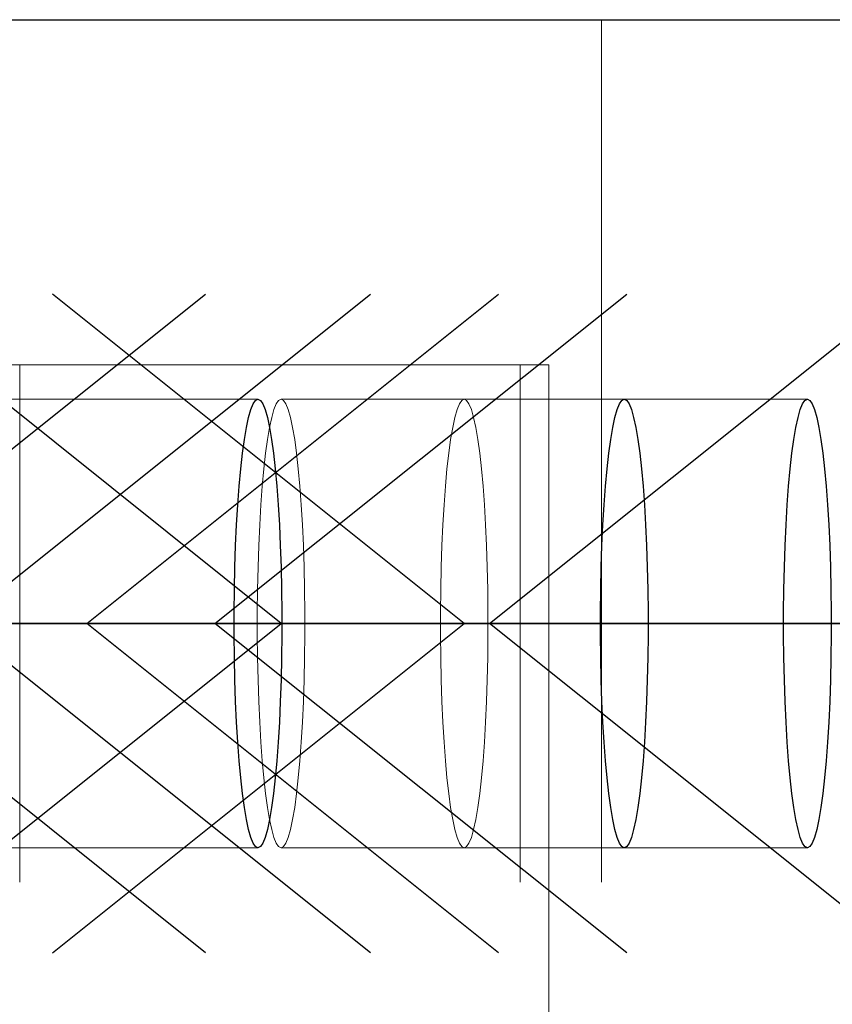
# Model space of a CAD drawing. Header units: millimetres. Extents: x 3526 to 4380, y 11541 to 12002.
# Tile 123 of 127: x 4223.2 to 4225.55, y 11863.53 to 11866.39. Entities that reach past the tile are written whole.
import ezdxf

# ---------------------------------------------------------------- set-up
doc = ezdxf.new("R2010")
doc.units = ezdxf.units.MM
doc.header["$LTSCALE"] = 10
doc.linetypes.add('HIDDEN', pattern=[0.375, 0.25, -0.125])
doc.linetypes.add('MITTE', pattern=[2, 1.25, -0.25, 0.25, -0.25])
doc.layers.get('Defpoints').update_dxf_attribs({"color": 1})
for name, color, linetype in [('PS_BOLT', 4, 'Continuous'), ('PS_MID', 5, 'MITTE'), ('PS_SHAPE', 3, 'Continuous')]:
    doc.layers.add(name, color=color, linetype=linetype)
for name, color, linetype, lineweight in [('PS_DIM', 4, 'Continuous', 13), ('PS_Hidden', 2, 'HIDDEN', 9), ('PS_SOLID', 7, 'Continuous', 30)]:
    doc.layers.add(name, color=color, linetype=linetype, lineweight=lineweight)
doc.styles.add('simplex', font='simplex.shx', dxfattribs={"width": 0.75})
doc.dimstyles.new('1_20_GŁ_DS1-LS20', dxfattribs={"dimtxt": 2, "dimasz": 2, "dimexe": 2, "dimexo": 5, "dimgap": 1, "dimtad": 1, "dimjust": 4, "dimdec": 0, "dimlfac": 20, "dimtxsty": 'simplex', "dimblk1": 'NONE', "dimsah": 1, "dimcen": 2, "dimclrd": 256, "dimclre": 256, "dimclrt": 4, "dimadec": 1, "dimazin": 0, "dimtfac": 1, "dimtdec": 0, "dimtmove": 2, "dimatfit": 3, "dimfxl": 1, "dimarcsym": 0})

# ---------------------------------------------------------------- blocks, each defined once
blk = doc.blocks.new('*D148')
at = {"layer": 'Defpoints', "color": 0, "transparency": 16777216}
for p in [(4225.8798, 11866.3882), (3923.2902, 11856.3882), (4225.8798, 11843.1215)]:
    blk.add_point(p, dxfattribs=at)
at = {"layer": 'PS_DIM', "lineweight": -2, "transparency": 16777216}
for p, q in [((4225.8798, 11861.3882), (4225.8798, 11841.1215)), ((3923.2902, 11851.3882), (3923.2902, 11841.1215)), ((3923.2902, 11843.1215), (4223.8798, 11843.1215))]:
    blk.add_line(p, q, dxfattribs=at)
at = {"layer": 'PS_DIM', "transparency": 16777216}
blk.add_solid([(4223.8798, 11843.4549), (4223.8798, 11842.7882), (4225.8798, 11843.1215)], dxfattribs=at)
at = {"layer": 'PS_DIM', "color": 4, "transparency": 16777216, "insert": (4223.8598, 11846.7487), "char_height": 2, "attachment_point": 5, "rotation": 90, "style": 'simplex'}
blk.add_mtext('9986', dxfattribs=at)
blk = doc.blocks.new('_None')
blk = doc.blocks.new('*X491')
at = {"layer": 'PS_Hidden', "color": 2, "linetype": 'HIDDEN'}
for p, q in [((4224.8854, 11866.3882), (4224.8854, 11855.3882)), ((4223.1995, 11865.3882), (4223.1274, 11865.3882)), ((4223.1995, 11865.3882), (4224.7322, 11865.3882)), ((4223.1995, 11856.3882), (4223.1995, 11865.3882)), ((4224.6498, 11856.3882), (4224.6498, 11865.3882)), ((4224.7322, 11865.3882), (4224.7322, 11856.3882)), ((4223.094, 11865.2882), (4223.8899, 11865.2882)), ((4223.9429, 11865.2749), (4223.9362, 11865.2584)), ((4223.9498, 11865.2849), (4223.9429, 11865.2749)), ((4223.9568, 11865.2882), (4223.9498, 11865.2849)), ((4223.9638, 11865.2849), (4223.9568, 11865.2882)), ((4223.9568, 11865.2882), (4224.9512, 11865.2882)), ((4223.9707, 11865.2749), (4223.9638, 11865.2849)), ((4223.9775, 11865.2584), (4223.9707, 11865.2749)), ((4224.4736, 11865.2749), (4224.4668, 11865.2584)), ((4224.4805, 11865.2849), (4224.4736, 11865.2749)), ((4224.4875, 11865.2882), (4224.4805, 11865.2849)), ((4224.4944, 11865.2849), (4224.4875, 11865.2882)), ((4224.5013, 11865.2749), (4224.4944, 11865.2849)), ((4224.5081, 11865.2584), (4224.5013, 11865.2749)), ((4224.9512, 11865.2882), (4225.4818, 11865.2882)), ((4223.9362, 11865.2584), (4223.9296, 11865.2356)), ((4223.984, 11865.2356), (4223.9775, 11865.2584)), ((4224.4668, 11865.2584), (4224.4603, 11865.2356)), ((4224.5147, 11865.2356), (4224.5081, 11865.2584)), ((4223.9296, 11865.2356), (4223.9234, 11865.2066)), ((4223.9903, 11865.2066), (4223.984, 11865.2356)), ((4224.4603, 11865.2356), (4224.454, 11865.2066)), ((4224.5209, 11865.2066), (4224.5147, 11865.2356)), ((4223.9234, 11865.2066), (4223.9174, 11865.1717)), ((4223.9962, 11865.1717), (4223.9903, 11865.2066)), ((4224.454, 11865.2066), (4224.448, 11865.1717)), ((4224.5269, 11865.1717), (4224.5209, 11865.2066)), ((4223.9174, 11865.1717), (4223.9119, 11865.1314)), ((4224.0018, 11865.1314), (4223.9962, 11865.1717)), ((4224.448, 11865.1717), (4224.4425, 11865.1314)), ((4224.5324, 11865.1314), (4224.5269, 11865.1717)), ((4223.9119, 11865.1314), (4223.9068, 11865.0861)), ((4224.0068, 11865.0861), (4224.0018, 11865.1314)), ((4224.4425, 11865.1314), (4224.4375, 11865.0861)), ((4224.5375, 11865.0861), (4224.5324, 11865.1314)), ((4223.9068, 11865.0861), (4223.9023, 11865.0361)), ((4224.0114, 11865.0361), (4224.0068, 11865.0861)), ((4224.4375, 11865.0861), (4224.4329, 11865.0361)), ((4224.542, 11865.0361), (4224.5375, 11865.0861)), ((4223.9023, 11865.0361), (4223.8983, 11864.9821)), ((4224.0154, 11864.9821), (4224.0114, 11865.0361)), ((4224.4329, 11865.0361), (4224.4289, 11864.9821)), ((4224.546, 11864.9821), (4224.542, 11865.0361)), ((4223.8983, 11864.9821), (4223.8949, 11864.9245)), ((4224.0188, 11864.9245), (4224.0154, 11864.9821)), ((4224.4289, 11864.9821), (4224.4255, 11864.9245)), ((4224.5494, 11864.9245), (4224.546, 11864.9821)), ((4223.8949, 11864.9245), (4223.8921, 11864.864)), ((4224.0215, 11864.864), (4224.0188, 11864.9245)), ((4224.4255, 11864.9245), (4224.4228, 11864.864)), ((4224.5521, 11864.864), (4224.5494, 11864.9245)), ((4223.8921, 11864.864), (4223.89, 11864.8012)), ((4224.0236, 11864.8012), (4224.0215, 11864.864)), ((4224.4228, 11864.864), (4224.4207, 11864.8012)), ((4224.5542, 11864.8012), (4224.5521, 11864.864)), ((4223.89, 11864.8012), (4223.8886, 11864.7367)), ((4224.025, 11864.7367), (4224.0236, 11864.8012)), ((4224.4207, 11864.8012), (4224.4193, 11864.7367)), ((4224.5556, 11864.7367), (4224.5542, 11864.8012)), ((4223.8886, 11864.7367), (4223.8879, 11864.6712)), ((4224.0257, 11864.6712), (4224.025, 11864.7367)), ((4224.4193, 11864.7367), (4224.4186, 11864.6712)), ((4224.5563, 11864.6712), (4224.5556, 11864.7367)), ((4223.8879, 11864.6712), (4223.8879, 11864.6053)), ((4224.0257, 11864.6053), (4224.0257, 11864.6712)), ((4224.4186, 11864.6712), (4224.4186, 11864.6053)), ((4224.5563, 11864.6053), (4224.5563, 11864.6712)), ((4223.8879, 11864.6053), (4223.8886, 11864.5398)), ((4224.025, 11864.5398), (4224.0257, 11864.6053)), ((4224.4186, 11864.6053), (4224.4193, 11864.5398)), ((4224.5556, 11864.5398), (4224.5563, 11864.6053)), ((4223.8886, 11864.5398), (4223.89, 11864.4753)), ((4224.0236, 11864.4753), (4224.025, 11864.5398)), ((4224.4193, 11864.5398), (4224.4207, 11864.4753)), ((4224.5542, 11864.4753), (4224.5556, 11864.5398)), ((4223.89, 11864.4753), (4223.8921, 11864.4125)), ((4224.0215, 11864.4125), (4224.0236, 11864.4753)), ((4224.4207, 11864.4753), (4224.4228, 11864.4125)), ((4224.5521, 11864.4125), (4224.5542, 11864.4753)), ((4223.8921, 11864.4125), (4223.8949, 11864.352)), ((4224.0188, 11864.352), (4224.0215, 11864.4125)), ((4224.4228, 11864.4125), (4224.4255, 11864.352)), ((4224.5494, 11864.352), (4224.5521, 11864.4125)), ((4223.8949, 11864.352), (4223.8983, 11864.2944)), ((4224.0154, 11864.2944), (4224.0188, 11864.352)), ((4224.4255, 11864.352), (4224.4289, 11864.2944)), ((4224.546, 11864.2944), (4224.5494, 11864.352)), ((4223.8983, 11864.2944), (4223.9023, 11864.2404)), ((4224.0114, 11864.2404), (4224.0154, 11864.2944)), ((4224.4289, 11864.2944), (4224.4329, 11864.2404)), ((4224.542, 11864.2404), (4224.546, 11864.2944)), ((4223.9023, 11864.2404), (4223.9068, 11864.1904)), ((4224.0068, 11864.1904), (4224.0114, 11864.2404)), ((4224.4329, 11864.2404), (4224.4375, 11864.1904)), ((4224.5375, 11864.1904), (4224.542, 11864.2404)), ((4223.9068, 11864.1904), (4223.9119, 11864.145)), ((4224.0018, 11864.145), (4224.0068, 11864.1904)), ((4224.4375, 11864.1904), (4224.4425, 11864.145)), ((4224.5324, 11864.145), (4224.5375, 11864.1904)), ((4223.9119, 11864.145), (4223.9174, 11864.1047)), ((4223.9962, 11864.1047), (4224.0018, 11864.145)), ((4224.4425, 11864.145), (4224.448, 11864.1047)), ((4224.5269, 11864.1047), (4224.5324, 11864.145)), ((4223.9174, 11864.1047), (4223.9234, 11864.0699)), ((4223.9903, 11864.0699), (4223.9962, 11864.1047)), ((4224.448, 11864.1047), (4224.454, 11864.0699)), ((4224.5209, 11864.0699), (4224.5269, 11864.1047)), ((4223.9234, 11864.0699), (4223.9296, 11864.0409)), ((4223.984, 11864.0409), (4223.9903, 11864.0699)), ((4224.454, 11864.0699), (4224.4603, 11864.0409)), ((4224.5147, 11864.0409), (4224.5209, 11864.0699)), ((4223.9296, 11864.0409), (4223.9362, 11864.018)), ((4223.9775, 11864.018), (4223.984, 11864.0409)), ((4224.4603, 11864.0409), (4224.4668, 11864.018)), ((4224.5081, 11864.018), (4224.5147, 11864.0409)), ((4223.9362, 11864.018), (4223.9429, 11864.0015)), ((4223.9707, 11864.0015), (4223.9775, 11864.018)), ((4224.4668, 11864.018), (4224.4736, 11864.0015)), ((4224.5013, 11864.0015), (4224.5081, 11864.018)), ((4223.094, 11863.9882), (4223.8899, 11863.9882)), ((4223.9429, 11864.0015), (4223.9498, 11863.9916)), ((4223.9498, 11863.9916), (4223.9568, 11863.9882)), ((4223.9568, 11863.9882), (4223.9638, 11863.9916)), ((4223.9568, 11863.9882), (4224.9512, 11863.9882)), ((4223.9638, 11863.9916), (4223.9707, 11864.0015)), ((4224.4736, 11864.0015), (4224.4805, 11863.9916)), ((4224.4805, 11863.9916), (4224.4875, 11863.9882)), ((4224.4875, 11863.9882), (4224.4944, 11863.9916)), ((4224.4944, 11863.9916), (4224.5013, 11864.0015)), ((4224.9512, 11863.9882), (4225.4818, 11863.9882))]:
    blk.add_line(p, q, dxfattribs=at)
at = {"layer": 'PS_MID', "color": 5, "linetype": 'MITTE'}
for p, q in [((4223.2226, 11864.6382), (4221.2282, 11864.6382)), ((4223.594, 11864.6382), (4221.5996, 11864.6382)), ((4224.3899, 11864.6382), (4222.3956, 11864.6382)), ((4225.4512, 11864.6382), (4223.4568, 11864.6382)), ((4225.9818, 11864.6382), (4223.9875, 11864.6382))]:
    blk.add_line(p, q, dxfattribs=at)
at = {"layer": 'PS_SOLID', "color": 7, "linetype": 'Continuous'}
for p, q in [((4221.6878, 11866.3882), (4225.8798, 11866.3882)), ((4223.8693, 11865.2584), (4223.876, 11865.2749)), ((4223.876, 11865.2749), (4223.8829, 11865.2849)), ((4223.8829, 11865.2849), (4223.8899, 11865.2882)), ((4223.8899, 11865.2882), (4223.8969, 11865.2849)), ((4223.8969, 11865.2849), (4223.9038, 11865.2749)), ((4223.9038, 11865.2749), (4223.9106, 11865.2584)), ((4224.9305, 11865.2584), (4224.9373, 11865.2749)), ((4224.9373, 11865.2749), (4224.9442, 11865.2849)), ((4224.9442, 11865.2849), (4224.9512, 11865.2882)), ((4224.9512, 11865.2882), (4224.9582, 11865.2849)), ((4224.9582, 11865.2849), (4224.9651, 11865.2749)), ((4224.9651, 11865.2749), (4224.9718, 11865.2584)), ((4225.4612, 11865.2584), (4225.4679, 11865.2749)), ((4225.4679, 11865.2749), (4225.4748, 11865.2849)), ((4225.4748, 11865.2849), (4225.4818, 11865.2882)), ((4225.4818, 11865.2882), (4225.4888, 11865.2849)), ((4225.4888, 11865.2849), (4225.4957, 11865.2749)), ((4225.4957, 11865.2749), (4225.5025, 11865.2584)), ((4223.8627, 11865.2356), (4223.8693, 11865.2584)), ((4223.9106, 11865.2584), (4223.9171, 11865.2356)), ((4224.924, 11865.2356), (4224.9305, 11865.2584)), ((4224.9718, 11865.2584), (4224.9784, 11865.2356)), ((4225.4546, 11865.2356), (4225.4612, 11865.2584)), ((4225.5025, 11865.2584), (4225.509, 11865.2356)), ((4223.8565, 11865.2066), (4223.8627, 11865.2356)), ((4223.9171, 11865.2356), (4223.9234, 11865.2066)), ((4224.9177, 11865.2066), (4224.924, 11865.2356)), ((4224.9784, 11865.2356), (4224.9847, 11865.2066)), ((4225.4483, 11865.2066), (4225.4546, 11865.2356)), ((4225.509, 11865.2356), (4225.5153, 11865.2066)), ((4223.8505, 11865.1717), (4223.8565, 11865.2066)), ((4223.9234, 11865.2066), (4223.9293, 11865.1717)), ((4224.9118, 11865.1717), (4224.9177, 11865.2066)), ((4224.9847, 11865.2066), (4224.9906, 11865.1717)), ((4225.4424, 11865.1717), (4225.4483, 11865.2066)), ((4225.5153, 11865.2066), (4225.5212, 11865.1717)), ((4223.845, 11865.1314), (4223.8505, 11865.1717)), ((4223.9293, 11865.1717), (4223.9349, 11865.1314)), ((4224.9062, 11865.1314), (4224.9118, 11865.1717)), ((4224.9906, 11865.1717), (4224.9961, 11865.1314)), ((4225.4369, 11865.1314), (4225.4424, 11865.1717)), ((4225.5212, 11865.1717), (4225.5267, 11865.1314)), ((4223.8399, 11865.0861), (4223.845, 11865.1314)), ((4223.9349, 11865.1314), (4223.9399, 11865.0861)), ((4224.9012, 11865.0861), (4224.9062, 11865.1314)), ((4224.9961, 11865.1314), (4225.0012, 11865.0861)), ((4225.4318, 11865.0861), (4225.4369, 11865.1314)), ((4225.5267, 11865.1314), (4225.5318, 11865.0861)), ((4223.8354, 11865.0361), (4223.8399, 11865.0861)), ((4223.9399, 11865.0861), (4223.9445, 11865.0361)), ((4224.8966, 11865.0361), (4224.9012, 11865.0861)), ((4225.0012, 11865.0861), (4225.0057, 11865.0361)), ((4225.4273, 11865.0361), (4225.4318, 11865.0861)), ((4225.5318, 11865.0861), (4225.5364, 11865.0361)), ((4223.8314, 11864.9821), (4223.8354, 11865.0361)), ((4223.9445, 11865.0361), (4223.9485, 11864.9821)), ((4224.8926, 11864.9821), (4224.8966, 11865.0361)), ((4225.0057, 11865.0361), (4225.0097, 11864.9821)), ((4225.4233, 11864.9821), (4225.4273, 11865.0361)), ((4225.5364, 11865.0361), (4225.5403, 11864.9821)), ((4223.828, 11864.9245), (4223.8314, 11864.9821)), ((4223.9485, 11864.9821), (4223.9519, 11864.9245)), ((4224.8892, 11864.9245), (4224.8926, 11864.9821)), ((4225.0097, 11864.9821), (4225.0131, 11864.9245)), ((4225.4199, 11864.9245), (4225.4233, 11864.9821)), ((4225.5403, 11864.9821), (4225.5437, 11864.9245)), ((4223.8252, 11864.864), (4223.828, 11864.9245)), ((4223.9519, 11864.9245), (4223.9546, 11864.864)), ((4224.8865, 11864.864), (4224.8892, 11864.9245)), ((4225.0131, 11864.9245), (4225.0159, 11864.864)), ((4225.4171, 11864.864), (4225.4199, 11864.9245)), ((4225.5437, 11864.9245), (4225.5465, 11864.864)), ((4223.8231, 11864.8012), (4223.8252, 11864.864)), ((4223.9546, 11864.864), (4223.9567, 11864.8012)), ((4224.8844, 11864.8012), (4224.8865, 11864.864)), ((4225.0159, 11864.864), (4225.018, 11864.8012)), ((4225.415, 11864.8012), (4225.4171, 11864.864)), ((4225.5465, 11864.864), (4225.5486, 11864.8012)), ((4223.8217, 11864.7367), (4223.8231, 11864.8012)), ((4223.9567, 11864.8012), (4223.9581, 11864.7367)), ((4224.883, 11864.7367), (4224.8844, 11864.8012)), ((4225.018, 11864.8012), (4225.0194, 11864.7367)), ((4225.4136, 11864.7367), (4225.415, 11864.8012)), ((4225.5486, 11864.8012), (4225.55, 11864.7367)), ((4223.821, 11864.6712), (4223.8217, 11864.7367)), ((4223.9581, 11864.7367), (4223.9588, 11864.6712)), ((4224.8823, 11864.6712), (4224.883, 11864.7367)), ((4225.0194, 11864.7367), (4225.0201, 11864.6712)), ((4225.4129, 11864.6712), (4225.4136, 11864.7367)), ((4225.55, 11864.7367), (4225.5507, 11864.6712)), ((4223.821, 11864.6053), (4223.821, 11864.6712)), ((4223.9588, 11864.6712), (4223.9588, 11864.6053)), ((4224.8823, 11864.6053), (4224.8823, 11864.6712)), ((4225.0201, 11864.6712), (4225.0201, 11864.6053)), ((4225.4129, 11864.6053), (4225.4129, 11864.6712)), ((4225.5507, 11864.6712), (4225.5507, 11864.6053)), ((4223.8217, 11864.5398), (4223.821, 11864.6053)), ((4223.9588, 11864.6053), (4223.9581, 11864.5398)), ((4224.883, 11864.5398), (4224.8823, 11864.6053)), ((4225.0201, 11864.6053), (4225.0194, 11864.5398)), ((4225.4136, 11864.5398), (4225.4129, 11864.6053)), ((4225.5507, 11864.6053), (4225.55, 11864.5398)), ((4223.8231, 11864.4753), (4223.8217, 11864.5398)), ((4223.9581, 11864.5398), (4223.9567, 11864.4753)), ((4224.8844, 11864.4753), (4224.883, 11864.5398)), ((4225.0194, 11864.5398), (4225.018, 11864.4753)), ((4225.415, 11864.4753), (4225.4136, 11864.5398)), ((4225.55, 11864.5398), (4225.5486, 11864.4753)), ((4223.8252, 11864.4125), (4223.8231, 11864.4753)), ((4223.9567, 11864.4753), (4223.9546, 11864.4125)), ((4224.8865, 11864.4125), (4224.8844, 11864.4753)), ((4225.018, 11864.4753), (4225.0159, 11864.4125)), ((4225.4171, 11864.4125), (4225.415, 11864.4753)), ((4225.5486, 11864.4753), (4225.5465, 11864.4125)), ((4223.828, 11864.352), (4223.8252, 11864.4125)), ((4223.9546, 11864.4125), (4223.9519, 11864.352)), ((4224.8892, 11864.352), (4224.8865, 11864.4125)), ((4225.0159, 11864.4125), (4225.0131, 11864.352)), ((4225.4199, 11864.352), (4225.4171, 11864.4125)), ((4225.5465, 11864.4125), (4225.5437, 11864.352)), ((4223.8314, 11864.2944), (4223.828, 11864.352)), ((4223.9519, 11864.352), (4223.9485, 11864.2944)), ((4224.8926, 11864.2944), (4224.8892, 11864.352)), ((4225.0131, 11864.352), (4225.0097, 11864.2944)), ((4225.4233, 11864.2944), (4225.4199, 11864.352)), ((4225.5437, 11864.352), (4225.5403, 11864.2944)), ((4223.8354, 11864.2404), (4223.8314, 11864.2944)), ((4223.9485, 11864.2944), (4223.9445, 11864.2404)), ((4224.8966, 11864.2404), (4224.8926, 11864.2944)), ((4225.0097, 11864.2944), (4225.0057, 11864.2404)), ((4225.4273, 11864.2404), (4225.4233, 11864.2944)), ((4225.5403, 11864.2944), (4225.5364, 11864.2404)), ((4223.8399, 11864.1904), (4223.8354, 11864.2404)), ((4223.9445, 11864.2404), (4223.9399, 11864.1904)), ((4224.9012, 11864.1904), (4224.8966, 11864.2404)), ((4225.0057, 11864.2404), (4225.0012, 11864.1904)), ((4225.4318, 11864.1904), (4225.4273, 11864.2404)), ((4225.5364, 11864.2404), (4225.5318, 11864.1904)), ((4223.845, 11864.145), (4223.8399, 11864.1904)), ((4223.9399, 11864.1904), (4223.9349, 11864.145)), ((4224.9062, 11864.145), (4224.9012, 11864.1904)), ((4225.0012, 11864.1904), (4224.9961, 11864.145)), ((4225.4369, 11864.145), (4225.4318, 11864.1904)), ((4225.5318, 11864.1904), (4225.5267, 11864.145)), ((4223.8505, 11864.1047), (4223.845, 11864.145)), ((4223.9349, 11864.145), (4223.9293, 11864.1047)), ((4224.9118, 11864.1047), (4224.9062, 11864.145)), ((4224.9961, 11864.145), (4224.9906, 11864.1047)), ((4225.4424, 11864.1047), (4225.4369, 11864.145)), ((4225.5267, 11864.145), (4225.5212, 11864.1047)), ((4223.8565, 11864.0699), (4223.8505, 11864.1047)), ((4223.9293, 11864.1047), (4223.9234, 11864.0699)), ((4224.9177, 11864.0699), (4224.9118, 11864.1047)), ((4224.9906, 11864.1047), (4224.9847, 11864.0699)), ((4225.4483, 11864.0699), (4225.4424, 11864.1047)), ((4225.5212, 11864.1047), (4225.5153, 11864.0699)), ((4223.8627, 11864.0409), (4223.8565, 11864.0699)), ((4223.9234, 11864.0699), (4223.9171, 11864.0409)), ((4224.924, 11864.0409), (4224.9177, 11864.0699)), ((4224.9847, 11864.0699), (4224.9784, 11864.0409)), ((4225.4546, 11864.0409), (4225.4483, 11864.0699)), ((4225.5153, 11864.0699), (4225.509, 11864.0409)), ((4223.8693, 11864.018), (4223.8627, 11864.0409)), ((4223.9171, 11864.0409), (4223.9106, 11864.018)), ((4224.9305, 11864.018), (4224.924, 11864.0409)), ((4224.9784, 11864.0409), (4224.9718, 11864.018)), ((4225.4612, 11864.018), (4225.4546, 11864.0409)), ((4225.509, 11864.0409), (4225.5025, 11864.018)), ((4223.876, 11864.0015), (4223.8693, 11864.018)), ((4223.9106, 11864.018), (4223.9038, 11864.0015)), ((4224.9373, 11864.0015), (4224.9305, 11864.018)), ((4224.9718, 11864.018), (4224.9651, 11864.0015)), ((4225.4679, 11864.0015), (4225.4612, 11864.018)), ((4225.5025, 11864.018), (4225.4957, 11864.0015)), ((4223.8829, 11863.9916), (4223.876, 11864.0015)), ((4223.8899, 11863.9882), (4223.8829, 11863.9916)), ((4223.8969, 11863.9916), (4223.8899, 11863.9882)), ((4223.9038, 11864.0015), (4223.8969, 11863.9916)), ((4224.9442, 11863.9916), (4224.9373, 11864.0015)), ((4224.9512, 11863.9882), (4224.9442, 11863.9916)), ((4224.9582, 11863.9916), (4224.9512, 11863.9882)), ((4224.9651, 11864.0015), (4224.9582, 11863.9916)), ((4225.4748, 11863.9916), (4225.4679, 11864.0015)), ((4225.4818, 11863.9882), (4225.4748, 11863.9916)), ((4225.4888, 11863.9916), (4225.4818, 11863.9882)), ((4225.4957, 11864.0015), (4225.4888, 11863.9916))]:
    blk.add_line(p, q, dxfattribs=at)
blk = doc.blocks.new('*X492')
at = {"color": 30, "linetype": 'Continuous'}
for p, q in [((4222.0996, 11864.6382), (4220.9064, 11865.5928)), ((4223.7652, 11864.6382), (4224.9584, 11865.5928)), ((4220.9064, 11863.6837), (4222.0996, 11864.6382)), ((4220.9064, 11864.6382), (4224.9584, 11864.6382)), ((4224.9584, 11863.6837), (4223.7652, 11864.6382))]:
    blk.add_line(p, q, dxfattribs=at)
blk = doc.blocks.new('*X493')
at = {"color": 30, "linetype": 'Continuous'}
for p, q in [((4221.3568, 11864.6382), (4220.1635, 11865.5928)), ((4223.0223, 11864.6382), (4224.2155, 11865.5928)), ((4220.1635, 11863.6837), (4221.3568, 11864.6382)), ((4220.1635, 11864.6382), (4224.2155, 11864.6382)), ((4224.2155, 11863.6837), (4223.0223, 11864.6382))]:
    blk.add_line(p, q, dxfattribs=at)
blk = doc.blocks.new('*X495')
at = {"color": 30, "linetype": 'Continuous'}
for p, q in [((4223.9568, 11864.6382), (4222.7636, 11865.5928)), ((4225.6224, 11864.6382), (4226.8156, 11865.5928)), ((4222.7636, 11863.6837), (4223.9568, 11864.6382)), ((4222.7636, 11864.6382), (4226.8156, 11864.6382)), ((4226.8156, 11863.6837), (4225.6224, 11864.6382))]:
    blk.add_line(p, q, dxfattribs=at)
blk = doc.blocks.new('*X500')
at = {"color": 30, "linetype": 'Continuous'}
for p, q in [((4221.7282, 11864.6382), (4220.535, 11865.5928)), ((4223.3937, 11864.6382), (4224.587, 11865.5928)), ((4220.535, 11863.6837), (4221.7282, 11864.6382)), ((4220.535, 11864.6382), (4224.587, 11864.6382)), ((4224.587, 11863.6837), (4223.3937, 11864.6382))]:
    blk.add_line(p, q, dxfattribs=at)
blk = doc.blocks.new('*X502')
at = {"color": 30, "linetype": 'Continuous'}
for p, q in [((4222.8956, 11864.6382), (4221.7024, 11865.5928)), ((4224.5611, 11864.6382), (4225.7543, 11865.5928)), ((4221.7024, 11863.6837), (4222.8956, 11864.6382)), ((4221.7024, 11864.6382), (4225.7543, 11864.6382)), ((4225.7543, 11863.6837), (4224.5611, 11864.6382))]:
    blk.add_line(p, q, dxfattribs=at)
blk = doc.blocks.new('*X508')
at = {"color": 30, "linetype": 'Continuous'}
for p, q in [((4220.8792, 11864.6382), (4219.686, 11865.5928)), ((4222.5447, 11864.6382), (4223.738, 11865.5928)), ((4219.686, 11863.6837), (4220.8792, 11864.6382)), ((4219.686, 11864.6382), (4223.738, 11864.6382)), ((4223.738, 11863.6837), (4222.5447, 11864.6382))]:
    blk.add_line(p, q, dxfattribs=at)
blk = doc.blocks.new('*X510')
at = {"color": 30, "linetype": 'Continuous'}
for p, q in [((4224.4875, 11864.6382), (4223.2942, 11865.5928)), ((4226.153, 11864.6382), (4227.3462, 11865.5928)), ((4223.2942, 11863.6837), (4224.4875, 11864.6382)), ((4223.2942, 11864.6382), (4227.3462, 11864.6382)), ((4227.3462, 11863.6837), (4226.153, 11864.6382))]:
    blk.add_line(p, q, dxfattribs=at)

msp = doc.modelspace()

# ---------------------------------------------------------------- block references
at = {"layer": 'PS_BOLT', "color": 30}
for name in ['*X508', '*X493', '*X500', '*X492', '*X502', '*X495', '*X510']:
    msp.add_blockref(name, (0, 0), dxfattribs=at)
at = {"layer": 'PS_SHAPE'}
msp.add_blockref('*X491', (0, 0), dxfattribs=at)

# ---------------------------------------------------------------- dimensions: what is measured, and where the dimension line sits
at = {"layer": 'PS_DIM'}
dim = msp.add_linear_dim(base=(4225.8798, 11843.1215), p1=(3923.2902, 11856.3882), p2=(4225.8798, 11866.3882), text='9986', dimstyle='1_20_GŁ_DS1-LS20', dxfattribs=at)
dim.commit()
dim.dimension.update_dxf_attribs({"geometry": '*D148', "text_midpoint": (4223.8598, 11846.7487), "dimtype": 128, "text_rotation": 90})

doc.saveas('drawing.dxf')
